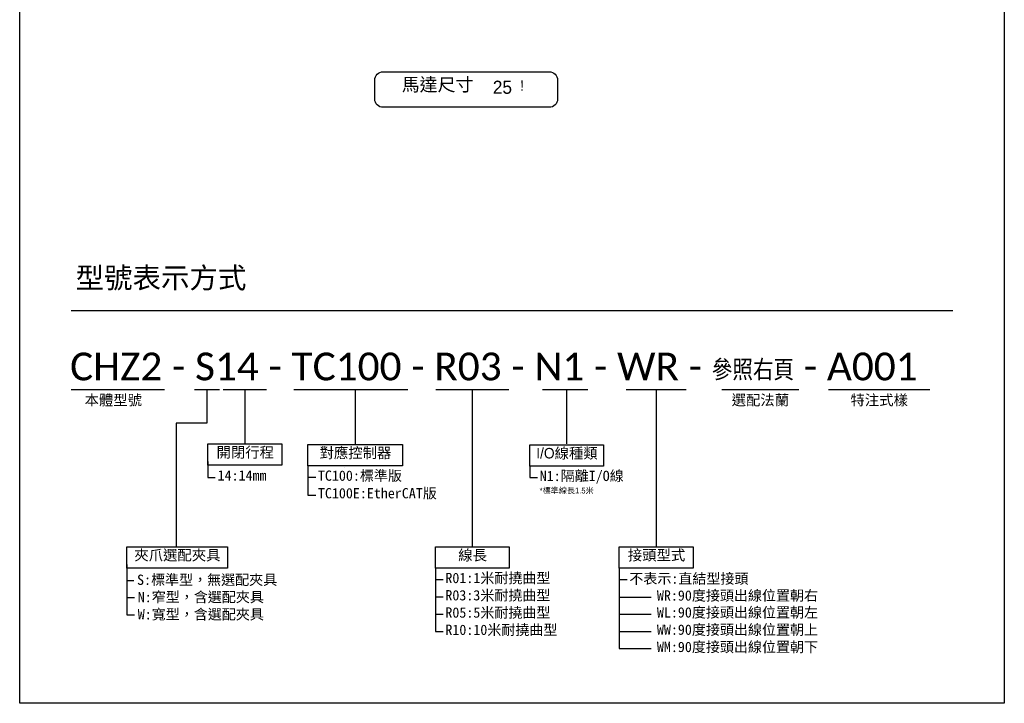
# Model space of a CAD drawing. Header units: millimetres. Extents: x 0 to 7391, y -1386 to 1502.
# Tile 1 of 127: x 0 to 958, y 0 to 665. Entities that reach past the tile are written whole.
import ezdxf

# ---------------------------------------------------------------- set-up
doc = ezdxf.new("R2010")
doc.units = ezdxf.units.MM
doc.header["$LTSCALE"] = 0.5
doc.layers.add('5', color=7, linetype='Continuous')
doc.styles.add('尺寸標註', font='romans.shx', dxfattribs={"bigfont": 'CHINESET.SHX'})
doc.styles.add('標題欄', font='txt')

msp = doc.modelspace()

# ---------------------------------------------------------------- linework, layer by layer
for p, q in [((50, 382.051), (907.969, 382.051)), ((50.158, 305.067), (141.05, 305.067)), ((170.037, 305.067), (194.264, 305.067)), ((198.037, 305.067), (240.264, 305.067)), ((219.151, 305.067), (219.151, 252.304)), ((266.85, 305.067), (377.662, 305.067)), ((326.35, 305.067), (326.35, 252.304)), ((404.853, 305.067), (475.851, 305.067)), ((508.648, 305.067), (552.652, 305.067)), ((532.153, 305.067), (532.153, 252.304)), ((683.112, 305.067), (758.112, 305.067)), ((786.941, 305.067), (885.535, 305.067)), ((316.46, 229.777), (316.46, 229.777))]:
    msp.add_line(p, q)
at = {"color": 7}
for p, q in [((440.352, 305.067), (440.352, 152.277)), ((590.182, 305.067), (648.491, 305.067)), ((619.337, 305.067), (619.337, 152.277))]:
    msp.add_line(p, q, dxfattribs=at)
at = {"color": 2}
for p, q in [((183.199, 235.066), (183.199, 219.596)), ((280.398, 230.978), (280.398, 219.903)), ((280.398, 230.978), (280.398, 202.461)), ((496.202, 230.606), (496.202, 219.531)), ((183.199, 219.596), (190.19, 219.596)), ((280.398, 219.903), (288.048, 219.903)), ((496.202, 219.531), (503.852, 219.531)), ((280.398, 202.461), (288.048, 202.461)), ((104.199, 135.066), (104.199, 86.004)), ((404.4, 131.442), (404.4, 69.98)), ((583.385, 131.442), (583.385, 53.184)), ((104.199, 119.596), (111.19, 119.596)), ((404.4, 120.368), (412.05, 120.368)), ((583.385, 120.368), (591.035, 120.368)), ((104.199, 102.8), (111.849, 102.8)), ((104.199, 102.8), (111.849, 102.8)), ((404.4, 103.572), (412.05, 103.572)), ((404.4, 103.572), (412.05, 103.572)), ((583.385, 103.217), (614.431, 103.217)), ((583.385, 103.217), (614.431, 103.217)), ((404.4, 86.776), (412.05, 86.776)), ((583.385, 86.776), (614.431, 86.776)), ((104.199, 86.004), (111.849, 86.004)), ((404.4, 69.98), (412.05, 69.98)), ((583.385, 69.98), (614.431, 69.98)), ((583.385, 53.184), (614.431, 53.184))]:
    msp.add_line(p, q, dxfattribs=at)
for points in [[(0, 1329.753), (957.969, 1329.753), (957.969, 0), (0, 0)], [(183.199, 252.304), (255.102, 252.304), (255.102, 231.469), (183.199, 231.469)], [(280.398, 251.813), (372.302, 251.813), (372.302, 230.978), (280.398, 230.978)], [(496.202, 251.441), (568.105, 251.441), (568.105, 230.606), (496.202, 230.606)], [(104.199, 152.304), (202.102, 152.304), (202.102, 131.469), (104.199, 131.469)], [(404.4, 152.277), (476.303, 152.277), (476.303, 131.442), (404.4, 131.442)], [(583.385, 152.277), (655.288, 152.277), (655.288, 131.442), (583.385, 131.442)]]:
    msp.add_lwpolyline(points, close=True)
msp.add_lwpolyline([(353.428, 614.247), (515.295, 614.247, -0.4142136), (523.295, 606.247), (523.295, 587.644, -0.4142136), (515.295, 579.644), (353.428, 579.644, -0.4142136), (345.428, 587.644), (345.428, 606.247, -0.4142136)], format="xyb", close=True)
at = {"color": 7}
msp.add_lwpolyline([(182.151, 305.067), (182.151, 272.304), (152.151, 272.304), (152.151, 152.304)], dxfattribs=at)

# ---------------------------------------------------------------- texts
at = {"layer": '5', "color": 0, "style": '尺寸標註'}
for s, insert, char_height, attachment_point in [('{\\fPMingLiU|b0|i0|c136|p18;馬達尺寸}', (406.578, 608.188), 12.8, 2), ('{\\fPMingLiU|b0|i0|c136|p18;25}', (469.665, 605.59), 12.8, 2), ('{\\fCommercialPi BT|b0|i0|c2|p18;\\C256;!}', (488.804, 605.868), 10, 2), ('{\\fPMingLiU|b0|i0|c136|p18;型號表示方式}', (54.346, 423.972), 20.31029, 1), ('{\\fPMingLiU|b0|i0|c136|p18;本體型號}', (91.068, 300.067), 10.24, 2), ('{\\fPMingLiU|b0|i0|c136|p18;選配法蘭}', (720.612, 300.067), 10.24, 2), ('{\\fPMingLiU|b0|i0|c136|p18;特注式樣}', (836.238, 300.067), 10.24, 2), ('{\\fPMingLiU|b0|i0|c136|p18;開閉行程}', (219.457, 249.24), 10.24, 2), ('{\\fPMingLiU|b0|i0|c136|p18;對應控制器}', (326.656, 248.748), 10.24, 2), ('{\\fPMingLiU|b0|i0|c136|p18;I/O線種類}', (532.46, 248.377), 10.24, 2), ('{\\fPMingLiU|b0|i0|c136|p18;線長}', (440.658, 149.213), 10.24, 2), ('{\\fPMingLiU|b0|i0|c136|p18;接頭型式}', (619.643, 149.213), 10.24, 2)]:
    msp.add_mtext(s, dxfattribs=dict(at, insert=insert, char_height=char_height, attachment_point=attachment_point))
at = {"layer": '5', "color": 7, "insert": (49.034, 327.461), "char_height": 27, "attachment_point": 4, "style": '尺寸標註'}
msp.add_mtext('{\\fCalibri|b0|i0|c0|p34;CHZ2 - S14 - TC100 - R03 - N1 - WR - \\Fromans,chineset|c136;\\H0.74074x;參照右頁\\fCalibri|b0|i0|c0|p34;\\H1.35x; \\C0;- A001}', dxfattribs=at)
at = {"layer": '5', "color": 3, "char_height": 10, "attachment_point": 1, "style": '標題欄'}
for s, insert in [('14:14mm', (192.528, 226.638)), ('{\\fDFKai-SB|b0|i0|c136|p65;N1:隔離I/O線}', (505.958, 226.17)), ('{\\fDFKai-SB|b0|i0|c136|p65;R01:1米耐撓曲型}', (414.157, 126.887)), ('{\\fDFKai-SB|b0|i0|c136|p65;不表示:直結型接頭}', (593.142, 126.266)), ('{\\fDFKai-SB|b0|i0|c136|p65;R03:3米耐撓曲型}', (414.157, 110.091)), ('{\\fDFKai-SB|b0|i0|c136|p65;WR:90度接頭出線位置朝右}', (619.962, 109.855)), ('{\\fDFKai-SB|b0|i0|c136|p65;R05:5米耐撓曲型}', (414.157, 93.295)), ('{\\fDFKai-SB|b0|i0|c136|p65;WL:90度接頭出線位置朝左}', (619.962, 93.414)), ('{\\fDFKai-SB|b0|i0|c136|p65;R10:10米耐撓曲型}', (414.157, 76.499)), ('{\\fDFKai-SB|b0|i0|c136|p65;WW:90度接頭出線位置朝上}', (619.962, 76.618)), ('{\\fDFKai-SB|b0|i0|c136|p65;WM:90度接頭出線位置朝下}', (619.962, 59.822))]:
    msp.add_mtext(s, dxfattribs=dict(at, insert=insert))
at = {"layer": '5', "color": 6, "char_height": 10, "attachment_point": 1, "style": '標題欄'}
for s, insert in [('{\\fDFKai-SB|b0|i0|c136|p65;TC100:標準版}', (290.155, 226.423)), ('{\\fDFKai-SB|b0|i0|c136|p65;TC100E:EtherCAT版}', (290.155, 209.343))]:
    msp.add_mtext(s, dxfattribs=dict(at, insert=insert))
at = {"layer": '5', "color": 1, "insert": (532.158, 209.728), "char_height": 5.632, "attachment_point": 2, "style": '尺寸標註'}
msp.add_mtext('{\\fPMingLiU|b0|i0|c136|p18;*標準線長1.5米}', dxfattribs=at)
at = {"layer": '5', "color": 0, "insert": (153.457, 149.24), "char_height": 10.24, "width": 105.78513, "attachment_point": 2, "style": '尺寸標註'}
msp.add_mtext('{\\fPMingLiU|b0|i0|c136|p18;夾爪選配夾具}', dxfattribs=at)
at = {"layer": '5', "color": 3, "char_height": 10, "attachment_point": 4, "style": '標題欄'}
for s, insert, width in [('{\\fDFKai-SB|b0|i0|c136|p65;S:標準型，無選配夾具}', (114.19, 119.596), 154.84606), ('{\\fDFKai-SB|b0|i0|c136|p65;N:窄型，含選配夾具}', (114.849, 102.8), 210.85071), ('{\\fDFKai-SB|b0|i0|c136|p65;W:寬型，含選配夾具}', (114.849, 86.004), 206.39493)]:
    msp.add_mtext(s, dxfattribs=dict(at, insert=insert, width=width))

doc.saveas('drawing.dxf')
